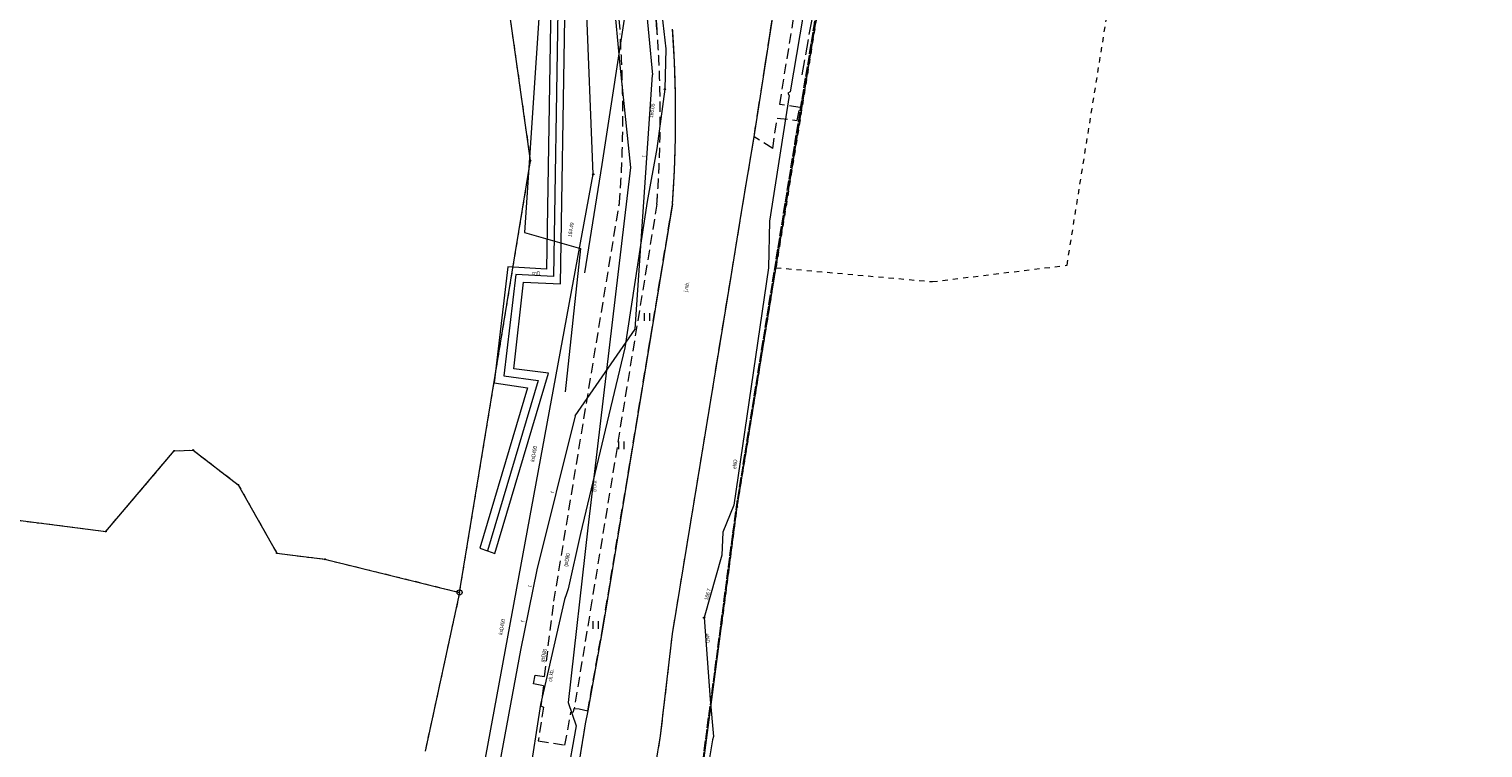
# Model space of a CAD drawing. Header units: millimetres. Extents: x -2869190 to 831897, y -1534405 to -3798.
# Tile 42 of 49: x 77109 to 218619, y -821827 to -751845. Entities that reach past the tile are written whole.
import ezdxf
from ezdxf.xclip import XClip

# ---------------------------------------------------------------- set-up
doc = ezdxf.new("R2010")
doc.units = ezdxf.units.MM
doc.header["$MEASUREMENT"] = 0
doc.header["$XCLIPFRAME"] = 0
for name, pattern in [('1_OTKC', [1500, 1000, -500]), ('1_OTKJ', [2000, 1500, -500]), ('1_OTZI', [1500, 1000, -500]), ('3_SUPP_P', [2000, 1500, -500]), ('GUZ', [1000, 500, -500]), ('Krawędzie ukryte dłuższe', [1125, 1000, -125])]:
    doc.linetypes.add(name, pattern=pattern)
for name, color, linetype, lineweight in [('Mapa robocza Poniatowa_1_Dzialki_Nr_pióra__7', 7, 'Continuous', 18), ('Mapa robocza Poniatowa_1_OTK_E_T_0_Nr_pióra__7', 7, 'Continuous', 18), ('Mapa robocza Poniatowa_1_OTK_E_T_1_Nr_pióra__7', 7, 'Continuous', 18), ('Mapa robocza Poniatowa_1_OTK_L_0_Nr_pióra__7', 7, 'Continuous', 18), ('Mapa robocza Poniatowa_1_OTK_L_1_Nr_pióra__7', 7, 'Continuous', 18), ('Mapa robocza Poniatowa_1_OTK_L_2_Nr_pióra__7', 7, 'Continuous', 18), ('Mapa robocza Poniatowa_1_OTZ_L_3_Nr_pióra__7', 7, 'Continuous', 18), ('Mapa robocza Poniatowa_1_P_SUTP_L_0_Nr_pióra__30', 30, 'Continuous', 18), ('Mapa robocza Poniatowa_1_Punkty_Nr_pióra__7', 7, 'Continuous', 18), ('Mapa robocza Poniatowa_1_SUCP_E_T_0_Nr_pióra__200', 200, 'Continuous', 18), ('Mapa robocza Poniatowa_1_SUCP_L_0_Nr_pióra__200', 200, 'Continuous', 18), ('Mapa robocza Poniatowa_1_SUEP_E_T_0_Nr_pióra__1', 1, 'Continuous', 18), ('Mapa robocza Poniatowa_1_SUEP_L_0_Nr_pióra__1', 1, 'Continuous', 18), ('Mapa robocza Poniatowa_1_SUER_T_0_Nr_pióra__1', 1, 'Continuous', 18), ('Mapa robocza Poniatowa_1_SUGP_E_T_0_Nr_pióra__52', 52, 'Continuous', 18), ('Mapa robocza Poniatowa_1_SUGP_L_0_Nr_pióra__52', 52, 'Continuous', 18), ('Mapa robocza Poniatowa_1_SUGR_T_0_Nr_pióra__52', 52, 'Continuous', 18), ('Mapa robocza Poniatowa_1_SUKP_E_T_0_Nr_pióra__34', 34, 'Continuous', 18), ('Mapa robocza Poniatowa_1_SUKP_L_0_Nr_pióra__34', 34, 'Continuous', 18), ('Mapa robocza Poniatowa_1_SUKR_T_0_Nr_pióra__34', 34, 'Continuous', 18), ('Mapa robocza Poniatowa_1_SUL_L_1_Nr_pióra__7', 7, 'Continuous', 18), ('Mapa robocza Poniatowa_1_SUTP_E_T_0_Nr_pióra__30', 30, 'Continuous', 18), ('Mapa robocza Poniatowa_1_SUTP_L_0_Nr_pióra__30', 30, 'Continuous', 18), ('Mapa robocza Poniatowa_1_SUWP_L_0_Nr_pióra__5', 5, 'Continuous', 18), ('Mapa robocza Poniatowa_1_Uzytki_Nr_pióra__90', 3, 'Continuous', 18), ('PZT elementy dodatkowe_Nr_pióra__80', 3, 'Continuous', 13)]:
    doc.layers.add(name, color=color, linetype=linetype, lineweight=lineweight)
doc.layers.add('PZT', color=7, linetype='Continuous')
doc.styles.add('GENERATED_STYLE_1', font='txt')

# ---------------------------------------------------------------- blocks, each defined once
blk = doc.blocks.new('Rysunek_1_1', base_point=(-1018646, -779702))
at = {"layer": 'Mapa robocza Poniatowa_1_Dzialki_Nr_pióra__7', "linetype": 'Continuous'}
for p, q in [((125927, -764655), (118117, -709535)), ((146047, -798345), (154547, -745885)), ((119017, -806685), (125927, -764655)), ((84567, -800745), (91247, -792905)), ((91247, -792905), (93077, -792835)), ((93077, -792835), (97477, -796215)), ((31277, -793975), (84567, -800745)), ((97477, -796215), (101227, -802865)), ((142557, -824765), (146047, -798345)), ((101227, -802865), (105907, -803455)), ((105907, -803455), (119017, -806685)), ((119017, -806685), (115657, -822145))]:
    blk.add_line(p, q, dxfattribs=at)
at = {"layer": 'Mapa robocza Poniatowa_1_OTK_L_0_Nr_pióra__7', "linetype": '1_OTKJ'}
for p, q in [((147677, -762325), (151267, -739175)), ((146467, -769655), (147677, -762325)), ((139737, -768855), (132987, -809885)), ((145437, -775925), (146467, -769655)), ((139737, -810735), (145437, -775925)), ((132987, -809885), (131487, -818215)), ((138577, -820635), (139737, -810735)), ((131487, -818215), (131247, -819475)), ((131247, -819475), (128727, -834965)), ((136097, -835555), (138577, -820635))]:
    blk.add_line(p, q, dxfattribs=at)
blk.add_arc((19885, -760279), 120159, 355.90746, 4.02518, dxfattribs=at)
at = {"layer": 'Mapa robocza Poniatowa_1_OTK_L_1_Nr_pióra__7', "linetype": 'Continuous'}
for p, q in [((147677, -762325), (151267, -739175)), ((146467, -769655), (147677, -762325)), ((139737, -768855), (132987, -809885)), ((145437, -775925), (146467, -769655)), ((139737, -810735), (145437, -775925)), ((132987, -809885), (131487, -818215)), ((138577, -820635), (139737, -810735)), ((131487, -818215), (131247, -819475)), ((131247, -819475), (128727, -834965)), ((136097, -835555), (138577, -820635))]:
    blk.add_line(p, q, dxfattribs=at)
blk.add_arc((19885, -760279), 120159, 355.90746, 4.02518, dxfattribs=at)
at = {"layer": 'Mapa robocza Poniatowa_1_OTK_L_2_Nr_pióra__7', "linetype": '1_OTKC'}
for p, q in [((131957, -716475), (134627, -752295)), ((138227, -751875), (135597, -716575)), ((150177, -759175), (156877, -717565)), ((147677, -762325), (151267, -739175)), ((152127, -759485), (150177, -759175)), ((151867, -760745), (152127, -759485)), ((149487, -763455), (149937, -760505)), ((149937, -760505), (151867, -760745)), ((149487, -763455), (147677, -762325)), ((128197, -807545), (134567, -768825)), ((138217, -768885), (131887, -807505)), ((127277, -814875), (128197, -807545)), ((131887, -807505), (130177, -817985)), ((126197, -815595), (126377, -814755)), ((126377, -814755), (127277, -814875)), ((127177, -815795), (126197, -815595)), ((127177, -815795), (126937, -817735)), ((127167, -817845), (126667, -821145)), ((126937, -817735), (127167, -817845)), ((129267, -821555), (129847, -818355)), ((129847, -818355), (130107, -818325)), ((130107, -818325), (130177, -817985)), ((126667, -821145), (129267, -821555))]:
    blk.add_line(p, q, dxfattribs=at)
for centre, radius, start, end in [((23164, -760155), 111740, 355.55016, 4.03391), ((25958, -760314), 112585, 355.63392, 4.29872)]:
    blk.add_arc(centre, radius, start, end, dxfattribs=at)
at = {"layer": 'Mapa robocza Poniatowa_1_OTZ_L_3_Nr_pióra__7', "linetype": '1_OTZI'}
for p, q in [((135597, -716575), (138227, -751875)), ((138217, -768885), (131887, -807505)), ((132987, -809885), (139737, -768855)), ((131887, -807505), (130177, -817985)), ((131487, -818215), (132987, -809885)), ((130177, -817985), (130667, -818025)), ((130667, -818025), (131487, -818215))]:
    blk.add_line(p, q, dxfattribs=at)
at = {"layer": 'Mapa robocza Poniatowa_1_OTZ_L_3_Nr_pióra__7', "linetype": 'Continuous'}
for p, q in [((137020, -780243), (137020, -779493)), ((137545, -780243), (137545, -779493)), ((134520, -792743), (134520, -791993)), ((135045, -792743), (135045, -791993)), ((132020, -810243), (132020, -809493)), ((132545, -810243), (132545, -809493))]:
    blk.add_line(p, q, dxfattribs=at)
at = {"layer": 'Mapa robocza Poniatowa_1_OTZ_L_3_Nr_pióra__7', "linetype": '1_OTZI'}
for centre, radius, start, end in [((25951, -760314), 112593, 355.63422, 4.29842), ((19876, -760279), 120168, 355.90776, 4.02487)]:
    blk.add_arc(centre, radius, start, end, dxfattribs=at)
at = {"layer": 'Mapa robocza Poniatowa_1_P_SUTP_L_0_Nr_pióra__30', "linetype": '3_SUPP_P'}
blk.add_line((157907, -725315), (152257, -756615), dxfattribs=at)
at = {"layer": 'Mapa robocza Poniatowa_1_Punkty_Nr_pióra__7', "linetype": 'Continuous'}
for centre, radius in [((125927, -764655), 45), ((91247, -792905), 45), ((93077, -792835), 45), ((97477, -796215), 45), ((146047, -798345), 45), ((84567, -800745), 45), ((101227, -802865), 45), ((105907, -803455), 45), ((119017, -806685), 250)]:
    blk.add_circle(centre, radius, dxfattribs=at)
at = {"layer": 'Mapa robocza Poniatowa_1_SUCP_L_0_Nr_pióra__200', "linetype": 'Continuous'}
for p, q in [((128587, -750025), (128167, -775925)), ((124477, -775745), (123327, -785605)), ((128167, -775925), (124477, -775745)), ((126647, -786055), (121715, -802637)), ((123327, -785605), (126647, -786055))]:
    blk.add_line(p, q, dxfattribs=at)
at = {"layer": 'Mapa robocza Poniatowa_1_SUEP_L_0_Nr_pióra__1', "linetype": 'Continuous'}
for p, q in [((154917, -736125), (151187, -757965)), ((133577, -744615), (134617, -755345)), ((134617, -755345), (135657, -765315)), ((151097, -758315), (149167, -770545)), ((151187, -757965), (150947, -758095)), ((150947, -758095), (151097, -758315)), ((135657, -765315), (131497, -800385)), ((149167, -770545), (149077, -775075)), ((149077, -775075), (145707, -798205)), ((145707, -798205), (144637, -800815)), ((131497, -800385), (129587, -817395)), ((144637, -800815), (144547, -803065)), ((144547, -803065), (142807, -809145)), ((142807, -809145), (143407, -817125)), ((129587, -817395), (130367, -819665)), ((143407, -817125), (143727, -820705)), ((130367, -819665), (127907, -833515)), ((143727, -820705), (143637, -821055)), ((143637, -821055), (140857, -837585))]:
    blk.add_line(p, q, dxfattribs=at)
at = {"layer": 'Mapa robocza Poniatowa_1_SUER_T_0_Nr_pióra__1', "linetype": 'Continuous'}
blk.add_circle((142807, -809145), 62.5, dxfattribs=at)
at = {"layer": 'Mapa robocza Poniatowa_1_SUGP_L_0_Nr_pióra__52', "linetype": 'Continuous'}
for p, q in [((138587, -749555), (139077, -753755)), ((139077, -753755), (138987, -757705)), ((138987, -757705), (138207, -763455)), ((138207, -763455), (137257, -768615)), ((137257, -768615), (135087, -782885)), ((135087, -782885), (130767, -800965)), ((130767, -800965), (129587, -806335)), ((129587, -806335), (129407, -806825)), ((129217, -807365), (126887, -817615)), ((129407, -806825), (129217, -807365)), ((126887, -817615), (124047, -835695))]:
    blk.add_line(p, q, dxfattribs=at)
at = {"layer": 'Mapa robocza Poniatowa_1_SUGR_T_0_Nr_pióra__52', "linetype": 'Continuous'}
blk.add_circle((138987, -757705), 62.5, dxfattribs=at)
at = {"layer": 'Mapa robocza Poniatowa_1_SUKP_L_0_Nr_pióra__34', "linetype": 'Continuous'}
for p, q in [((132027, -765985), (129813, -710932)), ((117730, -843509), (132027, -765985))]:
    blk.add_line(p, q, dxfattribs=at)
at = {"layer": 'Mapa robocza Poniatowa_1_SUKR_T_0_Nr_pióra__34', "linetype": 'Continuous'}
blk.add_circle((132027, -765985), 62.5, dxfattribs=at)
at = {"layer": 'Mapa robocza Poniatowa_1_SUL_L_1_Nr_pióra__7', "linetype": 'Continuous'}
for p, q in [((127907, -749305), (127487, -775215)), ((128847, -776645), (129267, -750745)), ((123717, -774995), (122387, -786285)), ((127487, -775215), (123717, -774995)), ((124277, -784925), (125227, -776495)), ((125227, -776495), (128847, -776645)), ((122453, -802899), (127657, -785335)), ((127657, -785335), (124277, -784925)), ((125627, -786765), (120984, -802378)), ((122387, -786285), (125627, -786765)), ((120984, -802378), (121715, -802637)), ((121715, -802637), (122453, -802899))]:
    blk.add_line(p, q, dxfattribs=at)
at = {"layer": 'Mapa robocza Poniatowa_1_SUTP_L_0_Nr_pióra__30', "linetype": 'Continuous'}
for p, q in [((133277, -707915), (137777, -756315)), ((136117, -781065), (137777, -756315)), ((130277, -789495), (136117, -781065)), ((130277, -789495), (126517, -804505)), ((126517, -804505), (124937, -812325)), ((124937, -812325), (122547, -825175))]:
    blk.add_line(p, q, dxfattribs=at)
at = {"layer": 'Mapa robocza Poniatowa_1_SUWP_L_0_Nr_pióra__5', "linetype": 'Continuous'}
for p, q in [((137157, -737205), (132847, -765035)), ((126857, -748805), (125337, -771655)), ((132847, -765035), (131157, -775568)), ((125337, -771655), (130767, -773195)), ((130767, -773195), (129297, -787155))]:
    blk.add_line(p, q, dxfattribs=at)
at = {"layer": 'Mapa robocza Poniatowa_1_Uzytki_Nr_pióra__90', "linetype": 'GUZ'}
for p, q in [((125927, -764655), (118117, -709535)), ((154547, -745885), (149817, -775075)), ((178137, -774835), (181967, -750865)), ((119017, -806685), (125927, -764655)), ((146047, -798345), (149817, -775075)), ((149817, -775075), (165037, -776435)), ((165037, -776435), (178137, -774835)), ((84567, -800745), (91247, -792905)), ((91247, -792905), (93077, -792835)), ((93077, -792835), (97477, -796215)), ((31277, -793975), (84567, -800745)), ((97477, -796215), (101227, -802865)), ((145247, -804415), (146047, -798345)), ((101227, -802865), (105907, -803455)), ((105907, -803455), (119017, -806685)), ((142557, -824765), (145247, -804415)), ((119017, -806685), (115657, -822145))]:
    blk.add_line(p, q, dxfattribs=at)
at = {"layer": 'Mapa robocza Poniatowa_1_OTK_E_T_0_Nr_pióra__7', "linetype": 'Continuous', "insert": (141077, -777437), "char_height": 375, "attachment_point": 4, "rotation": 79.54003, "style": 'GENERATED_STYLE_1'}
blk.add_mtext('\\A1;{\\W0.700000x;\\fArial|b0|i0|c238|p38;j.mb.}', dxfattribs=at)
at = {"layer": 'Mapa robocza Poniatowa_1_OTK_E_T_1_Nr_pióra__7', "linetype": 'Continuous', "char_height": 375, "style": 'GENERATED_STYLE_1'}
for insert, attachment_point, rotation in [((131958, -796912), 1, 90), ((127826, -815364), 4, 82.2553)]:
    blk.add_mtext('\\A1;{\\W0.700000x;\\fArial|b0|i0|c238|p38;ch.kb.}', dxfattribs=dict(at, insert=insert, attachment_point=attachment_point, rotation=rotation))
at = {"layer": 'Mapa robocza Poniatowa_1_SUCP_E_T_0_Nr_pióra__200', "linetype": 'Continuous', "insert": (126061, -775599), "char_height": 375, "attachment_point": 4, "rotation": 357.14, "style": 'GENERATED_STYLE_1'}
blk.add_mtext('\\A1;{\\W0.700000x;\\fArial|b0|i0|c238|p38;cnD}', dxfattribs=at)
at = {"layer": 'Mapa robocza Poniatowa_1_SUEP_E_T_0_Nr_pióra__1', "linetype": 'Continuous', "char_height": 375, "attachment_point": 4, "style": 'GENERATED_STYLE_1'}
for insert, rotation in [((145743, -794656), 81.71001), ((143113, -810695), 274.34001)]:
    blk.add_mtext('\\A1;{\\W0.700000x;\\fArial|b0|i0|c238|p38;eND}', dxfattribs=dict(at, insert=insert, rotation=rotation))
at = {"layer": 'Mapa robocza Poniatowa_1_SUER_T_0_Nr_pióra__1', "linetype": 'Continuous', "insert": (143000, -807421), "char_height": 375, "attachment_point": 4, "rotation": 74.06, "style": 'GENERATED_STYLE_1'}
blk.add_mtext('\\A1;{\\W0.700000x;\\fArial|b0|i0|c238|p38;166.7}', dxfattribs=at)
at = {"layer": 'Mapa robocza Poniatowa_1_SUGP_E_T_0_Nr_pióra__52', "linetype": 'Continuous', "char_height": 375, "attachment_point": 4, "style": 'GENERATED_STYLE_1'}
for insert, rotation in [((129356, -804168), 77.61995), ((127094, -813478), 77.16995)]:
    blk.add_mtext('\\A1;{\\W0.700000x;\\fArial|b0|i0|c238|p38;gsD80}', dxfattribs=dict(at, insert=insert, rotation=rotation))
at = {"layer": 'Mapa robocza Poniatowa_1_SUGR_T_0_Nr_pióra__52', "linetype": 'Continuous', "insert": (137648, -760480), "char_height": 375, "attachment_point": 4, "rotation": 82.23003, "style": 'GENERATED_STYLE_1'}
blk.add_mtext('\\A1;{\\W0.700000x;\\fArial|b0|i0|c238|p38;166.05}', dxfattribs=at)
at = {"layer": 'Mapa robocza Poniatowa_1_SUKP_E_T_0_Nr_pióra__34', "linetype": 'Continuous', "char_height": 375, "attachment_point": 4, "rotation": 79.55, "style": 'GENERATED_STYLE_1'}
for insert in [(126103, -793964), (122993, -810804)]:
    blk.add_mtext('\\A1;{\\W0.700000x;\\fArial|b0|i0|c238|p38;ksD400}', dxfattribs=dict(at, insert=insert))
at = {"layer": 'Mapa robocza Poniatowa_1_SUKR_T_0_Nr_pióra__34', "linetype": 'Continuous', "insert": (129716, -772061), "char_height": 375, "attachment_point": 4, "rotation": 79.55, "style": 'GENERATED_STYLE_1'}
blk.add_mtext('\\A1;{\\W0.700000x;\\fArial|b0|i0|c238|p38;164.49}', dxfattribs=at)
at = {"layer": 'Mapa robocza Poniatowa_1_SUTP_E_T_0_Nr_pióra__30', "linetype": 'Continuous', "char_height": 375, "attachment_point": 4, "style": 'GENERATED_STYLE_1'}
for insert, rotation in [((136926, -764274), 86.15996), ((128008, -796991), 75.94003), ((125813, -806132), 78.57998), ((125123, -809552), 78.57998)]:
    blk.add_mtext('\\A1;{\\W0.700000x;\\fArial|b0|i0|c238|p38;t}', dxfattribs=dict(at, insert=insert, rotation=rotation))

msp = doc.modelspace()

# ---------------------------------------------------------------- linework, layer by layer
at = {"layer": 'PZT elementy dodatkowe_Nr_pióra__80', "linetype": 'Krawędzie ukryte dłuższe', "flags": 128}
msp.add_lwpolyline([(135405.2, -656733.8), (136144.2, -655769.4), (138213.8, -652249.4), (145827.8, -639482.7), (154402.5, -624841.8), (160039.9, -615216), (163546.5, -609304.4), (167153.2, -603138.4), (168771.5, -600371.9), (170863, -596857.2), (172628, -593891.1), (174736.5, -590289.3), (177084.2, -586279.1), (178863.9, -583307.9), (180735.2, -580134.6), (182159.5, -577719.1), (182622.8, -574815.6), (184032.5, -565769.1), (184653.1, -561791), (184985.4, -559659.2), (185380, -557163.5), (185860.5, -554258.4), (186217.4, -551941.4), (187139.5, -546263.2), (187716.4, -542614.8), (188325.2, -538644.4), (188901.5, -534999.7), (189266, -532665.9), (190170.9, -527091.4), (190913.2, -522396.4), (191516.9, -518578.5), (192094.3, -514926.5), (193232, -507731.1), (218619.2, -513046), (215449.7, -533091.9), (212871.5, -548537.9), (209860.4, -566578.3), (208087.1, -577483.4), (205062.6, -596083.6), (202540.8, -611592.3), (202264.7, -613290.1), (199416.8, -621108.8), (192570.7, -640014.3), (184012.1, -663648.7), (180803.4, -672509.3), (176328.2, -684867.4), (175652.5, -692052.5), (174742.2, -701732.9), (166109.9, -701301.7), (162366, -703996.6), (158080.4, -726544.1), (155790.6, -738653.7), (154532.9, -745275.8), (153486.3, -751535.4), (151613.7, -763017.6), (148505.6, -782339.9), (145921.8, -798403.7), (145156.8, -804208.3), (142678.9, -823010), (141730.1, -828567.9), (141023, -833421.1), (140519.9, -838489.3), (139978.2, -844336.6), (113047.2, -835274.7)], dxfattribs=at)

# ---------------------------------------------------------------- block references
at = {"layer": 'PZT', "linetype": 'Continuous'}
ref = msp.add_blockref('Rysunek_1_1', (-1018646.4, -779702.2), dxfattribs=at)
XClip(ref).set_block_clipping_path([(-2869189.9993924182, -1534404.713409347), (831897.1808271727, -24999.7134100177)])

doc.saveas('drawing.dxf')
